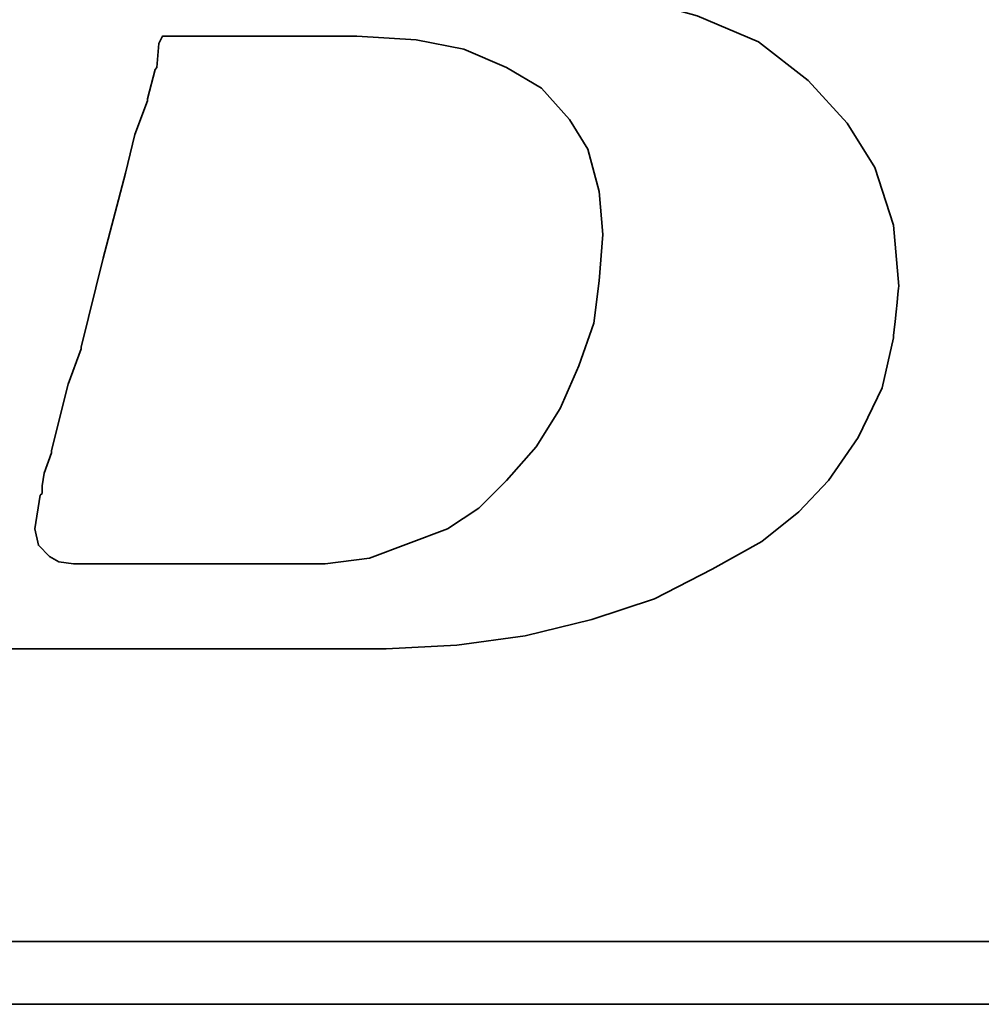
# Model space of a CAD drawing. Header units: millimetres. Extents: x 385 to 493, y 440 to 521.
# Tile 22 of 63: x 472.527 to 473.114, y 488.229 to 488.83. Entities that reach past the tile are written whole.
import ezdxf

# ---------------------------------------------------------------- set-up
doc = ezdxf.new("R2010")
doc.units = ezdxf.units.MM
doc.header["$LTSCALE"] = 0.1
doc.layers.add('layer 1', color=7, linetype='CONTINUOUS')

msp = doc.modelspace()

# ---------------------------------------------------------------- linework, layer by layer
at = {"layer": 'layer 1', "color": 0, "lineweight": 35}
for points, knots in [([(472.3699, 488.53159), (472.3699, 488.53159), (472.36096, 488.51123), (472.36096, 488.51123), (472.36096, 488.51123), (472.36096, 488.51123), (472.35978, 488.509), (472.35978, 488.509), (472.35978, 488.509), (472.35978, 488.509), (472.35978, 488.50782), (472.35978, 488.50782), (472.35978, 488.50782), (472.35978, 488.50782), (472.34636, 488.4944), (472.34636, 488.4944), (472.34636, 488.4944), (472.34636, 488.4944), (472.34519, 488.4944), (472.34519, 488.4944), (472.34519, 488.4944), (472.34519, 488.4944), (472.34401, 488.49323), (472.34401, 488.49323), (472.34401, 488.49323), (472.34401, 488.49323), (472.32589, 488.48416), (472.32589, 488.48416), (472.32589, 488.48416), (472.32589, 488.48416), (472.32377, 488.48416), (472.32377, 488.48416), (472.32377, 488.48416), (472.32377, 488.48416), (472.32259, 488.48311), (472.32259, 488.48311), (472.32259, 488.48311), (472.32259, 488.48311), (472.30211, 488.48075), (472.30211, 488.48075), (472.30211, 488.48075), (472.30211, 488.48075), (472.30117, 488.48075), (472.30117, 488.48075), (472.30117, 488.48075), (472.30117, 488.48075), (472.29882, 488.48075), (472.29882, 488.48075), (472.29882, 488.48075), (472.29882, 488.48075), (472.29199, 488.48075), (472.29199, 488.48075), (472.29199, 488.48075), (472.29199, 488.48075), (472.27387, 488.48075), (472.27387, 488.48075), (472.27387, 488.48075), (472.27387, 488.48075), (472.25598, 488.48075), (472.25598, 488.48075), (472.25598, 488.48075), (472.25598, 488.48075), (472.25362, 488.48075), (472.25362, 488.48075), (472.25362, 488.48075), (472.25362, 488.48075), (472.25362, 488.47969), (472.25362, 488.47969), (472.25362, 488.47969), (472.25362, 488.47969), (472.25245, 488.47852), (472.25245, 488.47852), (472.25245, 488.47852), (472.25245, 488.47852), (472.24797, 488.46169), (472.24797, 488.46169), (472.24797, 488.46169), (472.24797, 488.46169), (472.24468, 488.4458), (472.24468, 488.4458), (472.24468, 488.4458), (472.24468, 488.4458), (472.2468, 488.4458), (472.2468, 488.4458), (472.2468, 488.4458), (472.2468, 488.4458), (472.25598, 488.4458), (472.25598, 488.4458), (472.25598, 488.4458), (472.25598, 488.4458), (472.28069, 488.4458), (472.28069, 488.4458), (472.28069, 488.4458), (472.28069, 488.4458), (472.31471, 488.4458), (472.31471, 488.4458), (472.31471, 488.4458), (472.31471, 488.4458), (472.35296, 488.4458), (472.35296, 488.4458), (472.35296, 488.4458), (472.35296, 488.4458), (472.39815, 488.4458), (472.39815, 488.4458), (472.39815, 488.4458), (472.39815, 488.4458), (472.49089, 488.4458), (472.49089, 488.4458), (472.49089, 488.4458), (472.49089, 488.4458), (472.58575, 488.4458), (472.58575, 488.4458), (472.58575, 488.4458), (472.58575, 488.4458), (472.63095, 488.4458), (472.63095, 488.4458), (472.63095, 488.4458), (472.63095, 488.4458), (472.66931, 488.4458), (472.66931, 488.4458), (472.66931, 488.4458), (472.66931, 488.4458), (472.70321, 488.4458), (472.70321, 488.4458), (472.70321, 488.4458), (472.70321, 488.4458), (472.72792, 488.4458), (472.72792, 488.4458), (472.72792, 488.4458), (472.72792, 488.4458), (472.7371, 488.4458), (472.7371, 488.4458), (472.7371, 488.4458), (472.7371, 488.4458), (472.74393, 488.4458), (472.74393, 488.4458), (472.74393, 488.4458), (472.74393, 488.4458), (472.7484, 488.4458), (472.7484, 488.4458), (472.7484, 488.4458), (472.7484, 488.4458), (472.75052, 488.4458), (472.75052, 488.4458), (472.75052, 488.4458), (472.75052, 488.4458), (472.7936, 488.44803), (472.7936, 488.44803), (472.7936, 488.44803), (472.7936, 488.44803), (472.83526, 488.45368), (472.83526, 488.45368), (472.83526, 488.45368), (472.83526, 488.45368), (472.87598, 488.4638), (472.87598, 488.4638), (472.87598, 488.4638), (472.87598, 488.4638), (472.91435, 488.47628), (472.91435, 488.47628), (472.91435, 488.47628), (472.91435, 488.47628), (472.94942, 488.4944), (472.94942, 488.4944), (472.94942, 488.4944), (472.94942, 488.4944), (472.97979, 488.51123), (472.97979, 488.51123), (472.97979, 488.51123), (472.97979, 488.51123), (473.00238, 488.52936), (473.00238, 488.52936), (473.00238, 488.52936), (473.00238, 488.52936), (473.02051, 488.54854), (473.02051, 488.54854), (473.02051, 488.54854), (473.02051, 488.54854), (473.03863, 488.57467), (473.03863, 488.57467), (473.03863, 488.57467), (473.03863, 488.57467), (473.05323, 488.60504), (473.05323, 488.60504), (473.05323, 488.60504), (473.05323, 488.60504), (473.06005, 488.63564), (473.06005, 488.63564), (473.06005, 488.63564), (473.06005, 488.63564), (473.06335, 488.66718), (473.06335, 488.66718), (473.06335, 488.66718), (473.06335, 488.66718), (473.06005, 488.70437), (473.06005, 488.70437), (473.06005, 488.70437), (473.06005, 488.70437), (473.04875, 488.73944), (473.04875, 488.73944), (473.04875, 488.73944), (473.04875, 488.73944), (473.03181, 488.76651), (473.03181, 488.76651), (473.03181, 488.76651), (473.03181, 488.76651), (473.00803, 488.79264), (473.00803, 488.79264), (473.00803, 488.79264), (473.00803, 488.79264), (472.97767, 488.81618), (472.97767, 488.81618), (472.97767, 488.81618), (472.97767, 488.81618), (472.94024, 488.83206), (472.94024, 488.83206), (472.94024, 488.83206), (472.94024, 488.83206), (472.89622, 488.84442), (472.89622, 488.84442), (472.89622, 488.84442), (472.89622, 488.84442), (472.84656, 488.85243), (472.84656, 488.85243), (472.84656, 488.85243), (472.84656, 488.85243), (472.7936, 488.86043), (472.7936, 488.86043), (472.7936, 488.86043), (472.7936, 488.86043), (472.84774, 488.8682), (472.84774, 488.8682), (472.84774, 488.8682), (472.84774, 488.8682), (472.87928, 488.87267), (472.87928, 488.87267), (472.87928, 488.87267), (472.87928, 488.87267), (472.90988, 488.87832), (472.90988, 488.87832), (472.90988, 488.87832), (472.90988, 488.87832), (472.9393, 488.8862), (472.9393, 488.8862), (472.9393, 488.8862), (472.9393, 488.8862), (472.96402, 488.89526), (472.96402, 488.89526), (472.96402, 488.89526), (472.96402, 488.89526), (472.98897, 488.90327), (472.98897, 488.90327), (472.98897, 488.90327), (472.98897, 488.90327), (473.00803, 488.91457), (473.00803, 488.91457), (473.00803, 488.91457), (473.00803, 488.91457), (473.02616, 488.92469), (473.02616, 488.92469), (473.02616, 488.92469), (473.02616, 488.92469), (473.04205, 488.93834), (473.04205, 488.93834), (473.04205, 488.93834), (473.04205, 488.93834), (473.06806, 488.96659), (473.06806, 488.96659), (473.06806, 488.96659), (473.06806, 488.96659), (473.08712, 488.99577), (473.08712, 488.99577), (473.08712, 488.99577), (473.08712, 488.99577), (473.0963, 489.03202), (473.0963, 489.03202), (473.0963, 489.03202), (473.0963, 489.03202), (473.0996, 489.06698), (473.0996, 489.06698), (473.0996, 489.06698), (473.0996, 489.06698), (473.09724, 489.10193), (473.09724, 489.10193), (473.09724, 489.10193), (473.09724, 489.10193), (473.08712, 489.13371), (473.08712, 489.13371), (473.08712, 489.13371), (473.08712, 489.13371), (473.07017, 489.1596), (473.07017, 489.1596), (473.07017, 489.1596), (473.07017, 489.1596), (473.04416, 489.18549), (473.04416, 489.18549), (473.04416, 489.18549), (473.04416, 489.18549), (473.01262, 489.2048), (473.01262, 489.2048), (473.01262, 489.2048), (473.01262, 489.2048), (472.97531, 489.21845), (472.97531, 489.21845), (472.97531, 489.21845), (472.97531, 489.21845), (472.9313, 489.22622), (472.9313, 489.22622), (472.9313, 489.22622), (472.9313, 489.22622), (472.87928, 489.23069), (472.87928, 489.23069), (472.87928, 489.23069), (472.87928, 489.23069), (472.8748, 489.23069), (472.8748, 489.23069), (472.8748, 489.23069), (472.8748, 489.23069), (472.85903, 489.23069), (472.85903, 489.23069), (472.85903, 489.23069), (472.85903, 489.23069), (472.83644, 489.23069), (472.83644, 489.23069), (472.83644, 489.23069), (472.83644, 489.23069), (472.80701, 489.23069), (472.80701, 489.23069), (472.80701, 489.23069), (472.80701, 489.23069), (472.771, 489.23069), (472.771, 489.23069), (472.771, 489.23069), (472.771, 489.23069), (472.73263, 489.23069), (472.73263, 489.23069), (472.73263, 489.23069), (472.73263, 489.23069), (472.6466, 489.23069), (472.6466, 489.23069), (472.6466, 489.23069), (472.6466, 489.23069), (472.5608, 489.23069), (472.5608, 489.23069), (472.5608, 489.23069), (472.5608, 489.23069), (472.52243, 489.23069), (472.52243, 489.23069), (472.52243, 489.23069), (472.52243, 489.23069), (472.48642, 489.23069), (472.48642, 489.23069), (472.48642, 489.23069), (472.48642, 489.23069), (472.457, 489.23069), (472.457, 489.23069), (472.457, 489.23069), (472.457, 489.23069), (472.43334, 489.23069), (472.43334, 489.23069), (472.43334, 489.23069), (472.43334, 489.23069), (472.42075, 489.23069), (472.42075, 489.23069), (472.42075, 489.23069), (472.42075, 489.23069), (472.42075, 489.22963), (472.42075, 489.22963), (472.42075, 489.22963), (472.42075, 489.22963), (472.41957, 489.22857), (472.41957, 489.22857), (472.41957, 489.22857), (472.41957, 489.22857), (472.4151, 489.21045), (472.4151, 489.21045), (472.4151, 489.21045), (472.4151, 489.21045), (472.4118, 489.19585), (472.4118, 489.19585), (472.4118, 489.19585), (472.4118, 489.19585), (472.43652, 489.19585), (472.43652, 489.19585), (472.43652, 489.19585), (472.43652, 489.19585), (472.45911, 489.19585), (472.45911, 489.19585), (472.45911, 489.19585), (472.45911, 489.19585), (472.46606, 489.19585), (472.46606, 489.19585), (472.46606, 489.19585), (472.46606, 489.19585), (472.46818, 489.19585), (472.46818, 489.19585), (472.46818, 489.19585), (472.46818, 489.19585), (472.48407, 489.19585), (472.48407, 489.19585), (472.48407, 489.19585), (472.48407, 489.19585), (472.48524, 489.19585), (472.48524, 489.19585), (472.48524, 489.19585), (472.48524, 489.19585), (472.48642, 489.19456), (472.48642, 489.19456), (472.48642, 489.19456), (472.48642, 489.19456), (472.49654, 489.19232), (472.49654, 489.19232), (472.49654, 489.19232), (472.49654, 489.19232), (472.50784, 489.1902), (472.50784, 489.1902), (472.50784, 489.1902), (472.50784, 489.1902), (472.50878, 489.1902), (472.50878, 489.1902), (472.50878, 489.1902), (472.50878, 489.1902), (472.51561, 489.18785), (472.51561, 489.18785), (472.51561, 489.18785), (472.51561, 489.18785), (472.51796, 489.18785), (472.51796, 489.18785), (472.51796, 489.18785), (472.51796, 489.18785), (472.51914, 489.18549), (472.51914, 489.18549), (472.51914, 489.18549), (472.51914, 489.18549), (472.52691, 489.17643), (472.52691, 489.17643), (472.52691, 489.17643), (472.52691, 489.17643), (472.52808, 489.17537), (472.52808, 489.17537), (472.52808, 489.17537), (472.52808, 489.17537), (472.52808, 489.1742), (472.52808, 489.1742), (472.52808, 489.1742), (472.52808, 489.1742), (472.53255, 489.16078), (472.53255, 489.16078), (472.53255, 489.16078), (472.53255, 489.16078), (472.53373, 489.15842), (472.53373, 489.15842), (472.53373, 489.15842), (472.53373, 489.15842), (472.53255, 489.15631), (472.53255, 489.15631), (472.53255, 489.15631), (472.53255, 489.15631), (472.52926, 489.137), (472.52926, 489.137), (472.52926, 489.137), (472.52926, 489.137), (472.52926, 489.13018), (472.52926, 489.13018), (472.52926, 489.13018), (472.52926, 489.13018), (472.52926, 489.129), (472.52926, 489.129), (472.52926, 489.129), (472.52926, 489.129), (472.52808, 489.12806), (472.52808, 489.12806), (472.52808, 489.12806), (472.52808, 489.12806), (472.52585, 489.12123), (472.52585, 489.12123), (472.52585, 489.12123), (472.52585, 489.12123), (472.52243, 489.11111), (472.52243, 489.11111), (472.52243, 489.11111), (472.52243, 489.11111), (472.51914, 489.09746), (472.51914, 489.09746), (472.51914, 489.09746), (472.51914, 489.09746), (472.51443, 489.08169), (472.51443, 489.08169), (472.51443, 489.08169), (472.51443, 489.08169), (472.50431, 489.0432), (472.50431, 489.0432), (472.50431, 489.0432), (472.50431, 489.0432), (472.49207, 488.99577), (472.49207, 488.99577), (472.49207, 488.99577), (472.49207, 488.99577), (472.47842, 488.94493), (472.47842, 488.94493), (472.47842, 488.94493), (472.47842, 488.94493), (472.44899, 488.83536), (472.44899, 488.83536), (472.44899, 488.83536), (472.44899, 488.83536), (472.41957, 488.72485), (472.41957, 488.72485), (472.41957, 488.72485), (472.41957, 488.72485), (472.40615, 488.67283), (472.40615, 488.67283), (472.40615, 488.67283), (472.40615, 488.67283), (472.39368, 488.62763), (472.39368, 488.62763), (472.39368, 488.62763), (472.39368, 488.62763), (472.38356, 488.58915), (472.38356, 488.58915), (472.38356, 488.58915), (472.38356, 488.58915), (472.38014, 488.57338), (472.38014, 488.57338), (472.38014, 488.57338), (472.38014, 488.57338), (472.37673, 488.55878), (472.37673, 488.55878), (472.37673, 488.55878), (472.37673, 488.55878), (472.37673, 488.55772), (472.37673, 488.55772), (472.37673, 488.55772), (472.37673, 488.55772), (472.37343, 488.54854), (472.37343, 488.54854), (472.37343, 488.54854), (472.37343, 488.54854), (472.37108, 488.53948), (472.37108, 488.53948), (472.37108, 488.53948), (472.37108, 488.53948), (472.37108, 488.53607), (472.37108, 488.53607), (472.37108, 488.53607), (472.37108, 488.53607), (472.37108, 488.53395), (472.37108, 488.53395), (472.37108, 488.53395), (472.37108, 488.53395), (472.37108, 488.53277), (472.37108, 488.53277), (472.37108, 488.53277), (472.37108, 488.53277), (472.3699, 488.53159), (472.3699, 488.53159)], [0, 0, 0, 0, 0.007194, 0.007194, 0.007194, 0.007194, 0.014388, 0.014388, 0.014388, 0.014388, 0.021583, 0.021583, 0.021583, 0.021583, 0.028777, 0.028777, 0.028777, 0.028777, 0.035971, 0.035971, 0.035971, 0.035971, 0.043165, 0.043165, 0.043165, 0.043165, 0.05036, 0.05036, 0.05036, 0.05036, 0.057554, 0.057554, 0.057554, 0.057554, 0.064748, 0.064748, 0.064748, 0.064748, 0.071942, 0.071942, 0.071942, 0.071942, 0.079137, 0.079137, 0.079137, 0.079137, 0.086331, 0.086331, 0.086331, 0.086331, 0.093525, 0.093525, 0.093525, 0.093525, 0.100719, 0.100719, 0.100719, 0.100719, 0.107914, 0.107914, 0.107914, 0.107914, 0.115108, 0.115108, 0.115108, 0.115108, 0.122302, 0.122302, 0.122302, 0.122302, 0.129496, 0.129496, 0.129496, 0.129496, 0.136691, 0.136691, 0.136691, 0.136691, 0.143885, 0.143885, 0.143885, 0.143885, 0.151079, 0.151079, 0.151079, 0.151079, 0.158273, 0.158273, 0.158273, 0.158273, 0.165468, 0.165468, 0.165468, 0.165468, 0.172662, 0.172662, 0.172662, 0.172662, 0.179856, 0.179856, 0.179856, 0.179856, 0.18705, 0.18705, 0.18705, 0.18705, 0.194245, 0.194245, 0.194245, 0.194245, 0.201439, 0.201439, 0.201439, 0.201439, 0.208633, 0.208633, 0.208633, 0.208633, 0.215827, 0.215827, 0.215827, 0.215827, 0.223022, 0.223022, 0.223022, 0.223022, 0.230216, 0.230216, 0.230216, 0.230216, 0.23741, 0.23741, 0.23741, 0.23741, 0.244604, 0.244604, 0.244604, 0.244604, 0.251799, 0.251799, 0.251799, 0.251799, 0.258993, 0.258993, 0.258993, 0.258993, 0.266187, 0.266187, 0.266187, 0.266187, 0.273381, 0.273381, 0.273381, 0.273381, 0.280576, 0.280576, 0.280576, 0.280576, 0.28777, 0.28777, 0.28777, 0.28777, 0.294964, 0.294964, 0.294964, 0.294964, 0.302158, 0.302158, 0.302158, 0.302158, 0.309353, 0.309353, 0.309353, 0.309353, 0.316547, 0.316547, 0.316547, 0.316547, 0.323741, 0.323741, 0.323741, 0.323741, 0.330935, 0.330935, 0.330935, 0.330935, 0.338129, 0.338129, 0.338129, 0.33813, 0.345324, 0.345324, 0.345324, 0.345324, 0.352518, 0.352518, 0.352518, 0.352518, 0.359712, 0.359712, 0.359712, 0.359712, 0.366906, 0.366906, 0.366906, 0.366906, 0.374101, 0.374101, 0.374101, 0.374101, 0.381295, 0.381295, 0.381295, 0.381295, 0.388489, 0.388489, 0.388489, 0.388489, 0.395683, 0.395683, 0.395683, 0.395683, 0.402878, 0.402878, 0.402878, 0.402878, 0.410072, 0.410072, 0.410072, 0.410072, 0.417266, 0.417266, 0.417266, 0.417266, 0.42446, 0.42446, 0.42446, 0.42446, 0.431655, 0.431655, 0.431655, 0.431655, 0.438849, 0.438849, 0.438849, 0.438849, 0.446043, 0.446043, 0.446043, 0.446043, 0.453237, 0.453237, 0.453237, 0.453237, 0.460432, 0.460432, 0.460432, 0.460432, 0.467626, 0.467626, 0.467626, 0.467626, 0.47482, 0.47482, 0.47482, 0.47482, 0.482014, 0.482014, 0.482014, 0.482014, 0.489209, 0.489209, 0.489209, 0.489209, 0.496403, 0.496403, 0.496403, 0.496403, 0.503597, 0.503597, 0.503597, 0.503597, 0.510791, 0.510791, 0.510791, 0.510791, 0.517986, 0.517986, 0.517986, 0.517986, 0.52518, 0.52518, 0.52518, 0.52518, 0.532374, 0.532374, 0.532374, 0.532374, 0.539568, 0.539568, 0.539568, 0.539568, 0.546763, 0.546763, 0.546763, 0.546763, 0.553957, 0.553957, 0.553957, 0.553957, 0.561151, 0.561151, 0.561151, 0.561151, 0.568345, 0.568345, 0.568345, 0.568345, 0.57554, 0.57554, 0.57554, 0.57554, 0.582734, 0.582734, 0.582734, 0.582734, 0.589928, 0.589928, 0.589928, 0.589928, 0.597122, 0.597122, 0.597122, 0.597122, 0.604317, 0.604317, 0.604317, 0.604317, 0.611511, 0.611511, 0.611511, 0.611511, 0.618705, 0.618705, 0.618705, 0.618705, 0.625899, 0.625899, 0.625899, 0.625899, 0.633094, 0.633094, 0.633094, 0.633094, 0.640288, 0.640288, 0.640288, 0.640288, 0.647482, 0.647482, 0.647482, 0.647482, 0.654676, 0.654676, 0.654676, 0.654676, 0.661871, 0.661871, 0.661871, 0.661871, 0.669065, 0.669065, 0.669065, 0.669065, 0.676259, 0.676259, 0.676259, 0.676259, 0.683453, 0.683453, 0.683453, 0.683453, 0.690647, 0.690647, 0.690647, 0.690647, 0.697842, 0.697842, 0.697842, 0.697842, 0.705036, 0.705036, 0.705036, 0.705036, 0.71223, 0.71223, 0.71223, 0.71223, 0.719424, 0.719424, 0.719424, 0.719424, 0.726619, 0.726619, 0.726619, 0.726619, 0.733813, 0.733813, 0.733813, 0.733813, 0.741007, 0.741007, 0.741007, 0.741007, 0.748201, 0.748201, 0.748201, 0.748201, 0.755396, 0.755396, 0.755396, 0.755396, 0.76259, 0.76259, 0.76259, 0.76259, 0.769784, 0.769784, 0.769784, 0.769784, 0.776978, 0.776978, 0.776978, 0.776978, 0.784173, 0.784173, 0.784173, 0.784173, 0.791367, 0.791367, 0.791367, 0.791367, 0.798561, 0.798561, 0.798561, 0.798561, 0.805755, 0.805755, 0.805755, 0.805755, 0.81295, 0.81295, 0.81295, 0.81295, 0.820144, 0.820144, 0.820144, 0.820144, 0.827338, 0.827338, 0.827338, 0.827338, 0.834532, 0.834532, 0.834532, 0.834532, 0.841727, 0.841727, 0.841727, 0.841727, 0.848921, 0.848921, 0.848921, 0.848921, 0.856115, 0.856115, 0.856115, 0.856115, 0.863309, 0.863309, 0.863309, 0.863309, 0.870504, 0.870504, 0.870504, 0.870504, 0.877698, 0.877698, 0.877698, 0.877698, 0.884892, 0.884892, 0.884892, 0.884892, 0.892086, 0.892086, 0.892086, 0.892086, 0.899281, 0.899281, 0.899281, 0.899281, 0.906475, 0.906475, 0.906475, 0.906475, 0.913669, 0.913669, 0.913669, 0.913669, 0.920863, 0.920863, 0.920863, 0.920863, 0.928058, 0.928058, 0.928058, 0.928058, 0.935252, 0.935252, 0.935252, 0.935252, 0.942446, 0.942446, 0.942446, 0.942446, 0.94964, 0.94964, 0.94964, 0.94964, 0.956835, 0.956835, 0.956835, 0.956835, 0.964029, 0.964029, 0.964029, 0.964029, 0.971223, 0.971223, 0.971223, 0.971223, 0.978417, 0.978417, 0.978417, 0.978417, 0.985612, 0.985612, 0.985612, 0.985612, 0.992806, 0.992806, 0.992806, 0.992806, 1, 1, 1, 1]), ([(472.54044, 488.54525), (472.54044, 488.54525), (472.54044, 488.54066), (472.54044, 488.54066), (472.54044, 488.54066), (472.54044, 488.54066), (472.53938, 488.53948), (472.53938, 488.53948), (472.53938, 488.53948), (472.53938, 488.53948), (472.53609, 488.51912), (472.53609, 488.51912), (472.53609, 488.51912), (472.53609, 488.51912), (472.5382, 488.509), (472.5382, 488.509), (472.5382, 488.509), (472.5382, 488.509), (472.54503, 488.50217), (472.54503, 488.50217), (472.54503, 488.50217), (472.54503, 488.50217), (472.55068, 488.49899), (472.55068, 488.49899), (472.55068, 488.49899), (472.55068, 488.49899), (472.55962, 488.4977), (472.55962, 488.4977), (472.55962, 488.4977), (472.55962, 488.4977), (472.57445, 488.4977), (472.57445, 488.4977), (472.57445, 488.4977), (472.57445, 488.4977), (472.59022, 488.4977), (472.59022, 488.4977), (472.59022, 488.4977), (472.59022, 488.4977), (472.5947, 488.4977), (472.5947, 488.4977), (472.5947, 488.4977), (472.5947, 488.4977), (472.60611, 488.4977), (472.60611, 488.4977), (472.60611, 488.4977), (472.60611, 488.4977), (472.63754, 488.4977), (472.63754, 488.4977), (472.63754, 488.4977), (472.63754, 488.4977), (472.66931, 488.4977), (472.66931, 488.4977), (472.66931, 488.4977), (472.66931, 488.4977), (472.68061, 488.4977), (472.68061, 488.4977), (472.68061, 488.4977), (472.68061, 488.4977), (472.68391, 488.4977), (472.68391, 488.4977), (472.68391, 488.4977), (472.68391, 488.4977), (472.71333, 488.4977), (472.71333, 488.4977), (472.71333, 488.4977), (472.71333, 488.4977), (472.7404, 488.50123), (472.7404, 488.50123), (472.7404, 488.50123), (472.7404, 488.50123), (472.76417, 488.51017), (472.76417, 488.51017), (472.76417, 488.51017), (472.76417, 488.51017), (472.78795, 488.51912), (472.78795, 488.51912), (472.78795, 488.51912), (472.78795, 488.51912), (472.80701, 488.53159), (472.80701, 488.53159), (472.80701, 488.53159), (472.80701, 488.53159), (472.82396, 488.54854), (472.82396, 488.54854), (472.82396, 488.54854), (472.82396, 488.54854), (472.84209, 488.56902), (472.84209, 488.56902), (472.84209, 488.56902), (472.84209, 488.56902), (472.85668, 488.59256), (472.85668, 488.59256), (472.85668, 488.59256), (472.85668, 488.59256), (472.86798, 488.61857), (472.86798, 488.61857), (472.86798, 488.61857), (472.86798, 488.61857), (472.87716, 488.64458), (472.87716, 488.64458), (472.87716, 488.64458), (472.87716, 488.64458), (472.88045, 488.67047), (472.88045, 488.67047), (472.88045, 488.67047), (472.88045, 488.67047), (472.88281, 488.69872), (472.88281, 488.69872), (472.88281, 488.69872), (472.88281, 488.69872), (472.88045, 488.72485), (472.88045, 488.72485), (472.88045, 488.72485), (472.88045, 488.72485), (472.87363, 488.75074), (472.87363, 488.75074), (472.87363, 488.75074), (472.87363, 488.75074), (472.86233, 488.76875), (472.86233, 488.76875), (472.86233, 488.76875), (472.86233, 488.76875), (472.84538, 488.78793), (472.84538, 488.78793), (472.84538, 488.78793), (472.84538, 488.78793), (472.82396, 488.80052), (472.82396, 488.80052), (472.82396, 488.80052), (472.82396, 488.80052), (472.79795, 488.8117), (472.79795, 488.8117), (472.79795, 488.8117), (472.79795, 488.8117), (472.76876, 488.81735), (472.76876, 488.81735), (472.76876, 488.81735), (472.76876, 488.81735), (472.73263, 488.81971), (472.73263, 488.81971), (472.73263, 488.81971), (472.73263, 488.81971), (472.73028, 488.81971), (472.73028, 488.81971), (472.73028, 488.81971), (472.73028, 488.81971), (472.72581, 488.81971), (472.72581, 488.81971), (472.72581, 488.81971), (472.72581, 488.81971), (472.71215, 488.81971), (472.71215, 488.81971), (472.71215, 488.81971), (472.71215, 488.81971), (472.69403, 488.81971), (472.69403, 488.81971), (472.69403, 488.81971), (472.69403, 488.81971), (472.67155, 488.81971), (472.67155, 488.81971), (472.67155, 488.81971), (472.67155, 488.81971), (472.64883, 488.81971), (472.64883, 488.81971), (472.64883, 488.81971), (472.64883, 488.81971), (472.62624, 488.81971), (472.62624, 488.81971), (472.62624, 488.81971), (472.62624, 488.81971), (472.614, 488.81971), (472.614, 488.81971), (472.614, 488.81971), (472.614, 488.81971), (472.61176, 488.81523), (472.61176, 488.81523), (472.61176, 488.81523), (472.61176, 488.81523), (472.61047, 488.80052), (472.61047, 488.80052), (472.61047, 488.80052), (472.61047, 488.80052), (472.60953, 488.79923), (472.60953, 488.79923), (472.60953, 488.79923), (472.60953, 488.79923), (472.60482, 488.78134), (472.60482, 488.78134), (472.60482, 488.78134), (472.60482, 488.78134), (472.60482, 488.78016), (472.60482, 488.78016), (472.60482, 488.78016), (472.60482, 488.78016), (472.59705, 488.75968), (472.59705, 488.75968), (472.59705, 488.75968), (472.59705, 488.75968), (472.5914, 488.73603), (472.5914, 488.73603), (472.5914, 488.73603), (472.5914, 488.73603), (472.57775, 488.68412), (472.57775, 488.68412), (472.57775, 488.68412), (472.57775, 488.68412), (472.56433, 488.62987), (472.56433, 488.62987), (472.56433, 488.62987), (472.56433, 488.62987), (472.56433, 488.62881), (472.56433, 488.62881), (472.56433, 488.62881), (472.56433, 488.62881), (472.55645, 488.60739), (472.55645, 488.60739), (472.55645, 488.60739), (472.55645, 488.60739), (472.55068, 488.58467), (472.55068, 488.58467), (472.55068, 488.58467), (472.55068, 488.58467), (472.54621, 488.56667), (472.54621, 488.56667), (472.54621, 488.56667), (472.54621, 488.56667), (472.54621, 488.56549), (472.54621, 488.56549), (472.54621, 488.56549), (472.54621, 488.56549), (472.54173, 488.55301), (472.54173, 488.55301), (472.54173, 488.55301), (472.54173, 488.55301), (472.54044, 488.54525), (472.54044, 488.54525)], [0, 0, 0, 0, 0.016949, 0.016949, 0.016949, 0.016949, 0.033898, 0.033898, 0.033898, 0.033898, 0.050847, 0.050847, 0.050847, 0.050847, 0.067797, 0.067797, 0.067797, 0.067797, 0.084746, 0.084746, 0.084746, 0.084746, 0.101695, 0.101695, 0.101695, 0.101695, 0.118644, 0.118644, 0.118644, 0.118644, 0.135593, 0.135593, 0.135593, 0.135593, 0.152542, 0.152542, 0.152542, 0.152542, 0.169492, 0.169492, 0.169492, 0.169492, 0.186441, 0.186441, 0.186441, 0.186441, 0.20339, 0.20339, 0.20339, 0.20339, 0.220339, 0.220339, 0.220339, 0.220339, 0.237288, 0.237288, 0.237288, 0.237288, 0.254237, 0.254237, 0.254237, 0.254237, 0.271186, 0.271186, 0.271186, 0.271186, 0.288136, 0.288136, 0.288136, 0.288136, 0.305085, 0.305085, 0.305085, 0.305085, 0.322034, 0.322034, 0.322034, 0.322034, 0.338983, 0.338983, 0.338983, 0.338983, 0.355932, 0.355932, 0.355932, 0.355932, 0.372881, 0.372881, 0.372881, 0.372881, 0.389831, 0.389831, 0.389831, 0.389831, 0.40678, 0.40678, 0.40678, 0.40678, 0.423729, 0.423729, 0.423729, 0.423729, 0.440678, 0.440678, 0.440678, 0.440678, 0.457627, 0.457627, 0.457627, 0.457627, 0.474576, 0.474576, 0.474576, 0.474576, 0.491525, 0.491525, 0.491525, 0.491525, 0.508475, 0.508475, 0.508475, 0.508475, 0.525424, 0.525424, 0.525424, 0.525424, 0.542373, 0.542373, 0.542373, 0.542373, 0.559322, 0.559322, 0.559322, 0.559322, 0.576271, 0.576271, 0.576271, 0.576271, 0.59322, 0.59322, 0.59322, 0.59322, 0.610169, 0.610169, 0.610169, 0.61017, 0.627119, 0.627119, 0.627119, 0.627119, 0.644068, 0.644068, 0.644068, 0.644068, 0.661017, 0.661017, 0.661017, 0.661017, 0.677966, 0.677966, 0.677966, 0.677966, 0.694915, 0.694915, 0.694915, 0.694915, 0.711864, 0.711864, 0.711864, 0.711864, 0.728814, 0.728814, 0.728814, 0.728814, 0.745763, 0.745763, 0.745763, 0.745763, 0.762712, 0.762712, 0.762712, 0.762712, 0.779661, 0.779661, 0.779661, 0.779661, 0.79661, 0.79661, 0.79661, 0.79661, 0.813559, 0.813559, 0.813559, 0.813559, 0.830508, 0.830508, 0.830508, 0.830508, 0.847458, 0.847458, 0.847458, 0.847458, 0.864407, 0.864407, 0.864407, 0.864407, 0.881356, 0.881356, 0.881356, 0.881356, 0.898305, 0.898305, 0.898305, 0.898305, 0.915254, 0.915254, 0.915254, 0.915254, 0.932203, 0.932203, 0.932203, 0.932203, 0.949153, 0.949153, 0.949153, 0.949153, 0.966102, 0.966102, 0.966102, 0.966102, 0.983051, 0.983051, 0.983051, 0.983051, 1, 1, 1, 1]), ([(478.98717, 488.40849), (478.98717, 488.40849), (478.98717, 488.27632), (478.98717, 488.27632), (478.98717, 488.27632), (478.98717, 488.27632), (478.98717, 488.26726), (478.98717, 488.26726), (478.98717, 488.26726), (478.98717, 488.26726), (478.9781, 488.26726), (478.9781, 488.26726), (478.9781, 488.26726), (478.9781, 488.26726), (471.25536, 488.26726), (471.25536, 488.26726), (471.25536, 488.26726), (471.25536, 488.26726), (471.25536, 488.22889), (471.25536, 488.22889), (471.25536, 488.22889), (471.25536, 488.22889), (479.31588, 488.22889), (479.31588, 488.22889), (479.31588, 488.22889), (479.31588, 488.22889), (478.98717, 488.40849), (478.98717, 488.40849)], [0, 0, 0, 0, 0.142857, 0.142857, 0.142857, 0.142857, 0.285714, 0.285714, 0.285714, 0.285714, 0.428571, 0.428571, 0.428571, 0.428571, 0.571429, 0.571429, 0.571429, 0.571429, 0.714286, 0.714286, 0.714286, 0.714286, 0.857143, 0.857143, 0.857143, 0.857143, 1, 1, 1, 1])]:
    msp.add_open_spline(points, degree=3, knots=knots, dxfattribs=at)

doc.saveas('drawing.dxf')
